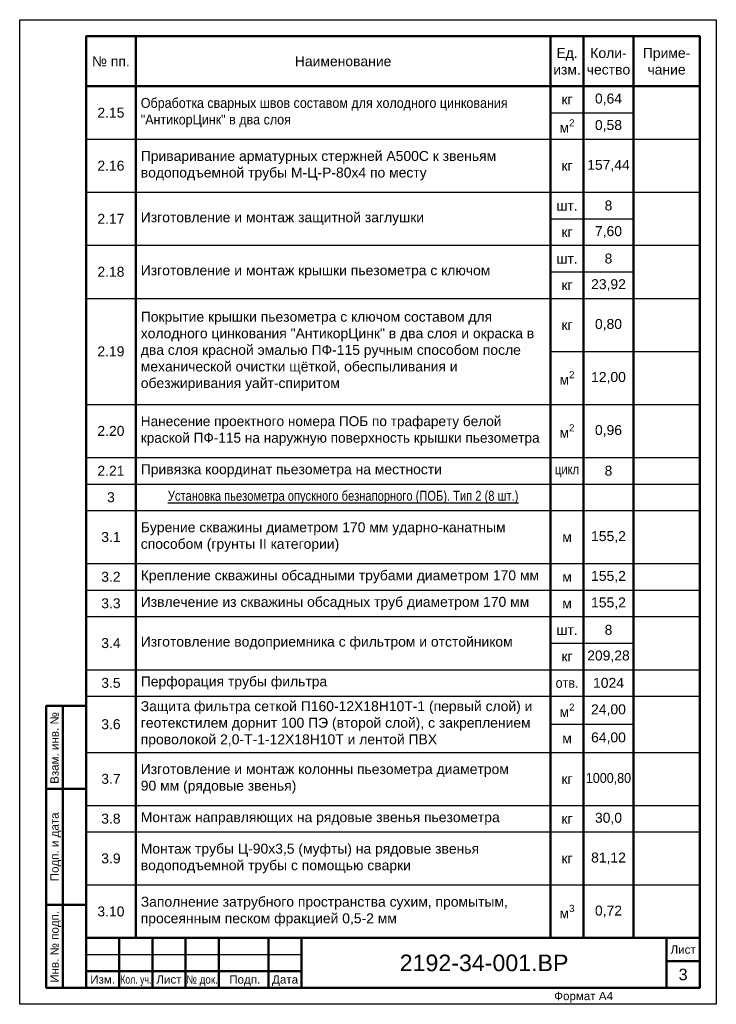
# Paper-space layout '3' of a CAD drawing. Header units: millimetres. Extents: x 45 to 255, y -5 to 292.
import ezdxf
from ezdxf.enums import TextEntityAlignment as Align

# ---------------------------------------------------------------- set-up
doc = ezdxf.new("R2010")
doc.units = ezdxf.units.MM
doc.layers.add('ГТО-2 Рамка и штамп', color=7, linetype='Continuous', lineweight=25)
doc.layers.add('ОКИАиМ_Рамка и штамп', color=7, linetype='Continuous', lineweight=25)
doc.styles.add('Arial', font='arial.ttf')
doc.styles.add('ГТО-2', font='arial.ttf')
doc.styles.add('ОКИАиМ', font='arial.ttf')

# ---------------------------------------------------------------- blocks, each defined once
blk = doc.blocks.new('*U4')
at = {"layer": 'ОКИАиМ_Рамка и штамп', "lineweight": 50}
for p, q in [((-197, 5), (-197, 90)), ((-202, 65), (-190, 65)), ((-202, 30), (-190, 30)), ((-180, 20), (-180, 5)), ((-170, 20), (-170, 5)), ((-160, 20), (-160, 5)), ((-150, 20), (-150, 5)), ((-135, 20), (-135, 5)), ((-125, 20), (-125, 5)), ((-15, 20), (-15, 5)), ((-5, 13), (-15, 13)), ((-190, 10), (-125, 10))]:
    blk.add_line(p, q, dxfattribs=at)
at = {"layer": 'ОКИАиМ_Рамка и штамп', "lineweight": 25}
blk.add_line((-190, 15), (-125, 15), dxfattribs=at)
blk.add_lwpolyline([(0, 0), (-210, 0), (-210, 297), (0, 297)], close=True, dxfattribs=at)
at = {"layer": 'ОКИАиМ_Рамка и штамп', "lineweight": 50}
for points in [[(-5, 5), (-190, 5), (-190, 292), (-5, 292)], [(-190, 5), (-202, 5), (-202, 90), (-190, 90)], [(-190, 5), (-5, 5), (-5, 20), (-190, 20)]]:
    blk.add_lwpolyline(points, close=True, dxfattribs=at)
at = {"layer": 'ОКИАиМ_Рамка и штамп', "style": 'ОКИАиМ'}
for s, p in [('Взам. инв. №', (-199.5, 66.5)), ('Инв. № подп.', (-199.5, 6.5))]:
    blk.add_text(s, height=2.5, rotation=90, dxfattribs=at).set_placement(p, align=Align.MIDDLE_LEFT)
blk.add_text('Подп. и дата', height=2.5, rotation=90, dxfattribs=at).set_placement((-199.5, 47.5), align=Align.MIDDLE_CENTER)
blk.add_text('Лист', height=2.5, dxfattribs=at).set_placement((-10, 16.5), align=Align.MIDDLE_CENTER)
for s, p in [('Изм.', (-188.74, 8.75)), ('Лист', (-168.79, 8.75)), ('Подп.', (-146.83, 8.75)), ('Дата', (-133.92, 8.75))]:
    blk.add_text(s, height=2.5, dxfattribs=at).set_placement(p, align=Align.TOP_LEFT)
for s, width, p in [('Кол. уч.', 0.75, (-179.68, 8.75)), ('№ док.', 0.85, (-159.76, 8.75))]:
    blk.add_text(s, height=2.5, dxfattribs=dict(at, width=width)).set_placement(p, align=Align.TOP_LEFT)
at = {"layer": 'ОКИАиМ_Рамка и штамп', "style": 'ОКИАиМ', "flags": 8}
for tag, p in [('ИНВНОМЕРВЗАМЕН6', (-193.5, 66.5)), ('ИНВНОМЕР6', (-193.5, 6.5))]:
    blk.add_attdef(tag, text='', height=2.5, rotation=90, dxfattribs=at).set_placement(p, align=Align.MIDDLE_LEFT)
at = {"layer": 'ОКИАиМ_Рамка и штамп', "style": 'ОКИАиМ'}
for tag, height, p in [('ОБОЗНАЧЕНИЕ6.1', 5, (-70, 12.5)), ('ЛИСТ6', 3.5, (-10, 9))]:
    blk.add_attdef(tag, text='', height=height, dxfattribs=at).set_placement(p, align=Align.MIDDLE_CENTER)
blk.add_attdef('ФОРМАТ6', text='', height=2.5, dxfattribs=at).set_placement((-40, 3.75), align=Align.TOP_CENTER)
blk = doc.blocks.new('*T12')
at = {"color": 0, "lineweight": 25, "ltscale": 100, "transparency": 16777216}
for p, q in [((0, 0), (185, 0)), ((150, -24), (165, -24)), ((150, -32), (165, -32)), ((150, -40), (165, -40)), ((150, -80.95), (165, -80.95)), ((150, -120.95), (165, -120.95)), ((150, -136.95), (165, -136.95))]:
    blk.add_line(p, q, dxfattribs=at)
at = {"color": 0, "lineweight": 50, "ltscale": 100, "transparency": 16777216}
for p, q in [((0, 0), (0, -136.95)), ((15, 0), (15, -136.95)), ((140, 0), (140, -8)), ((150, 0), (150, -56)), ((165, 0), (165, -40)), ((185, 0), (185, -136.95)), ((140, -40), (140, -48)), ((140, -56), (140, -72.47)), ((150, -64), (150, -136.95)), ((165, -120.95), (165, -136.95))]:
    blk.add_line(p, q, dxfattribs=at)
at = {"color": 0, "linetype": 'ByBlock', "lineweight": -2, "ltscale": 100, "transparency": 16777216}
for p, q in [((0, -8), (150, -8)), ((0, -24), (150, -24)), ((165, -24), (185, -24)), ((0, -32), (150, -32)), ((165, -32), (185, -32)), ((0, -40), (150, -40)), ((165, -40), (185, -40)), ((140, -48), (165, -48)), ((0, -56), (15, -56)), ((150, -56), (165, -56)), ((0, -64), (185, -64)), ((140, -72.47), (165, -72.47)), ((0, -80.95), (150, -80.95)), ((0, -96.95), (185, -96.95)), ((0, -104.95), (185, -104.95)), ((0, -120.95), (15, -120.95)), ((140, -120.95), (150, -120.95)), ((165, -120.95), (185, -120.95)), ((0, -136.95), (150, -136.95)), ((165, -136.95), (185, -136.95))]:
    blk.add_line(p, q, dxfattribs=at)
at = {"color": 0, "linetype": 'ByBlock', "lineweight": 50, "ltscale": 100, "transparency": 16777216}
for p, q in [((140, -8), (140, -40)), ((165, -40), (165, -120.95)), ((140, -48), (140, -56)), ((150, -56), (150, -64)), ((140, -72.47), (140, -136.95))]:
    blk.add_line(p, q, dxfattribs=at)
at = {"color": 0, "ltscale": 100, "transparency": 16777216}
for p, q in [((150, -8), (185, -8)), ((140, -56), (150, -56)), ((165, -56), (185, -56)), ((165, -80.95), (185, -80.95))]:
    blk.add_line(p, q, dxfattribs=at)
at = {"color": 0, "lineweight": -2, "ltscale": 100, "transparency": 16777216}
for p, q in [((15, -56), (140, -56)), ((15, -120.95), (140, -120.95))]:
    blk.add_line(p, q, dxfattribs=at)
at = {"color": 0, "ltscale": 100, "transparency": 16777216, "char_height": 3}
for s, insert, width, attachment_point, style in [('3', (7.5, -4), 12, 5, 'ГТО-2'), ('{\\W0.8;\\LУстановка пьезометра опускного безнапорного (ПОБ). Тип 2 (8 шт.)}', (77.5, -4), 122, 5, 'ГТО-2'), ('3.1', (7.5, -16), 12, 5, 'ГТО-2'), ('{\\C256;Бурение скважины диаметром 170 мм ударно-канатным способом (грунты II категории)}', (16.5, -16), 122, 4, 'Arial'), ('155,2', (157.5, -16), 12, 5, 'ГТО-2'), ('\\A1;м', (145, -16), 7, 5, 'ГТО-2'), ('{\\C256;Крепление скважины обсадными трубами диаметром 170 мм }', (16.5, -28), 122, 4, 'Arial'), ('3.2', (7.5, -28), 12, 5, 'ГТО-2'), ('155,2', (157.5, -28), 12, 5, 'ГТО-2'), ('\\A1;м', (145, -28), 7, 5, 'ГТО-2'), ('3.3', (7.5, -36), 12, 5, 'ГТО-2'), ('{\\C256;Извлечение из скважины обсадных труб диаметром 170 мм}', (16.5, -36), 122, 4, 'Arial'), ('\\A1;м', (145, -36), 7, 5, 'ГТО-2'), ('155,2', (157.5, -36), 12, 5, 'ГТО-2'), ('шт.', (145, -44), 7, 5, 'ГТО-2'), ('8', (157.5, -44), 15, 5, 'ГТО-2'), ('3.4', (7.5, -48), 12, 5, 'ГТО-2'), ('Изготовление водоприемника с фильтром и отстойником', (16.5, -48), 122, 4, 'ГТО-2'), ('209,28', (157.5, -52), 15, 5, 'ГТО-2'), ('кг', (145, -52), 7, 5, 'ГТО-2'), ('3.5', (7.5, -60), 12, 5, 'ГТО-2'), ('{\\C256;Перфорация трубы фильтра}', (16.5, -60), 122, 4, 'Arial'), ('{\\W0.9;отв.}', (145, -60), 7, 5, 'ГТО-2'), ('1024', (157.5, -60), 15, 5, 'ГТО-2'), ('{\\C256;Защита фильтра сеткой П160-12Х18Н10Т-1 (первый слой) и геотекстилем дорнит 100 ПЭ (второй слой), с закреплением проволокой 2,0-Т-1-12Х18Н10Т и лентой ПВХ }', (16.5, -72.47), 122, 4, 'Arial'), ('\\A1;м{\\H0.7x;\\S2^ ;}', (145, -68.24), 7, 5, 'ГТО-2'), ('24,00', (157.5, -68.24), 15, 5, 'ГТО-2'), ('3.6', (7.5, -72.47), 12, 5, 'ГТО-2'), ('\\A1;м', (145, -76.71), 7, 5, 'ГТО-2'), ('64,00', (157.5, -76.71), 12, 5, 'ГТО-2'), ('{\\C256;Изготовление и монтаж колонны пьезометра диаметром 90\\~мм (рядовые звенья)}', (16.5, -88.95), 122, 4, 'Arial'), ('3.7', (7.5, -88.95), 12, 5, 'ГТО-2'), ('кг', (145, -88.95), 7, 5, 'ГТО-2'), ('{\\W0.9;1000,80}', (157.5, -88.95), 15, 5, 'ГТО-2'), ('3.8', (7.5, -100.95), 12, 5, 'ГТО-2'), ('{\\C256;Монтаж направляющих на рядовые звенья пьезометра}', (16.5, -100.95), 122, 4, 'Arial'), ('кг', (145, -100.95), 7, 5, 'ГТО-2'), ('30,0', (157.5, -100.95), 15, 5, 'ГТО-2'), ('{\\C256;Монтаж} трубы Ц-90х3,5 (муфты) на рядовые звенья водоподъемной трубы с помощью сварки ', (16.5, -112.95), 122, 4, 'Arial'), ('3.9', (7.5, -112.95), 12, 5, 'ГТО-2'), ('кг', (145, -112.95), 7, 5, 'ГТО-2'), ('81,12', (157.5, -112.95), 15, 5, 'ГТО-2'), ('{\\C256;Заполнение затрубного пространства сухим, промытым, просеянным песком фракцией 0,5-2 мм}', (16.5, -128.95), 122, 4, 'Arial'), ('3.10', (7.5, -128.95), 12, 5, 'ГТО-2'), ('\\A1;м{\\H0.7x;\\S3^ ;}', (145, -128.95), 7, 5, 'ГТО-2'), ('0,72', (157.5, -128.95), 12, 5, 'ГТО-2')]:
    blk.add_mtext(s, dxfattribs=dict(at, insert=insert, width=width, attachment_point=attachment_point, style=style))
blk = doc.blocks.new('*T17')
at = {"color": 0, "linetype": 'ByBlock', "lineweight": -2, "ltscale": 100, "transparency": 16777216}
for p, q in [((0, 0), (185, 0)), ((140, -23), (165, -23)), ((140, -31), (150, -31)), ((0, -47), (185, -47)), ((140, -55), (165, -55)), ((140, -71), (165, -71)), ((0, -127), (15, -127))]:
    blk.add_line(p, q, dxfattribs=at)
at = {"color": 0, "lineweight": 50, "ltscale": 100, "transparency": 16777216}
for p, q in [((0, 0), (0, -15)), ((15, 0), (15, -15)), ((140, 0), (140, -15)), ((150, 0), (150, -15)), ((165, 0), (165, -15)), ((185, 0), (185, -15)), ((0, -15), (185, -15)), ((0, -15), (0, -135)), ((15, -15), (15, -135)), ((150, -15), (150, -135)), ((185, -15), (185, -135)), ((140, -47), (140, -55)), ((140, -63), (140, -71)), ((165, -95), (165, -135)), ((140, -111), (140, -135))]:
    blk.add_line(p, q, dxfattribs=at)
at = {"color": 0, "linetype": 'ByBlock', "lineweight": 50, "ltscale": 100, "transparency": 16777216}
for p, q in [((140, -15), (140, -47)), ((165, -15), (165, -95)), ((140, -55), (140, -63)), ((140, -71), (140, -111))]:
    blk.add_line(p, q, dxfattribs=at)
at = {"color": 0, "ltscale": 100, "transparency": 16777216}
for p, q in [((0, -31), (15, -31)), ((165, -31), (185, -31)), ((0, -63), (15, -63)), ((165, -63), (185, -63)), ((0, -79), (15, -79)), ((165, -79), (185, -79)), ((165, -95), (185, -95)), ((0, -111), (15, -111)), ((165, -111), (185, -111))]:
    blk.add_line(p, q, dxfattribs=at)
at = {"color": 0, "lineweight": -2, "ltscale": 100, "transparency": 16777216}
for p, q in [((15, -31), (140, -31)), ((15, -111), (140, -111))]:
    blk.add_line(p, q, dxfattribs=at)
at = {"color": 0, "lineweight": 25, "ltscale": 100, "transparency": 16777216}
for p, q in [((150, -31), (165, -31)), ((15, -63), (165, -63)), ((15, -79), (165, -79)), ((140, -95), (165, -95)), ((140, -111), (150, -111)), ((150, -111), (165, -111)), ((15, -127), (185, -127)), ((0, -135), (185, -135))]:
    blk.add_line(p, q, dxfattribs=at)
at = {"color": 0, "ltscale": 100, "transparency": 16777216, "char_height": 3}
for s, insert, width, attachment_point, style in [('№ пп.', (7.5, -7.5), 12, 5, 'ГТО-2'), ('Наименование', (77.5, -7.5), 122, 5, 'ГТО-2'), ('Ед.\\Pизм.', (145, -7.5), 10, 5, 'ГТО-2'), ('Коли-\\Pчество', (157.5, -7.5), 15, 5, 'ГТО-2'), ('Приме-\\Pчание', (175, -7.5), 17, 5, 'ГТО-2'), ('0,64', (157.5, -19), 15, 5, 'ГТО-2'), ('{\\W0.9;Обработка сварных швов составом для холодного цинкования "АнтикорЦинк" в два слоя}', (16.5, -23), 122, 4, 'ГТО-2'), ('кг', (145, -19), 7, 5, 'ГТО-2'), ('2.15', (7.5, -23), 12, 5, 'ГТО-2'), ('\\A1;м{\\H0.7x;\\S2^ ;}', (145, -27), 7, 5, 'ГТО-2'), ('0,58', (157.5, -27), 12, 5, 'ГТО-2'), ('Приваривание арматурных стержней А500С к {\\C256;звеньям водоподъемной трубы }М-Ц-Р-80х4 по месту', (16.5, -39), 122, 4, 'ГТО-2'), ('2.16', (7.5, -39), 12, 5, 'ГТО-2'), ('кг', (145, -39), 7, 5, 'ГТО-2'), ('157,44', (157.5, -39), 13, 5, 'ГТО-2'), ('шт.', (145, -51), 7, 5, 'ГТО-2'), ('8', (157.5, -51), 15, 5, 'ГТО-2'), ('2.17', (7.5, -55), 12, 5, 'ГТО-2'), ('Изготовление и монтаж защитной заглушки', (16.5, -55), 122, 4, 'ГТО-2'), ('кг', (145, -59), 7, 5, 'ГТО-2'), ('7,60', (157.5, -59), 15, 5, 'ГТО-2'), ('8', (157.5, -67), 15, 5, 'ГТО-2'), ('шт.', (145, -67), 7, 5, 'ГТО-2'), ('2.18', (7.5, -71), 12, 5, 'ГТО-2'), ('Изготовление и монтаж крышки пьезометра с ключом ', (16.5, -71), 122, 4, 'ГТО-2'), ('кг', (145, -75), 7, 5, 'ГТО-2'), ('23,92', (157.5, -75), 15, 5, 'ГТО-2'), ('{\\C256;Покрытие }крышки пьезометра с ключом{\\C256; }составом для холодного цинкования "АнтикорЦинк"{\\C256; в два слоя и окраска в два слоя красной эмалью ПФ-115 ручным способом после механической очистки щёткой, обеспыливания и обезжиривания уайт-спиритом}', (16.5, -95), 122, 4, 'Arial'), ('кг', (145, -87), 7, 5, 'ГТО-2'), ('0,80', (157.5, -87), 15, 5, 'ГТО-2'), ('2.19', (7.5, -95), 12, 5, 'ГТО-2'), ('\\A1;м{\\H0.7x;\\S2^ ;}', (145, -103), 7, 5, 'ГТО-2'), ('12,00', (157.5, -103), 12, 5, 'ГТО-2'), ('{\\W0.98;Нанесение проектного номера ПОБ по трафарету белой краской ПФ-115 на наружную поверхность крышки пьезометра}', (16.5, -119), 122, 4, 'ГТО-2'), ('2.20', (7.5, -119), 12, 5, 'ГТО-2'), ('\\A1;м{\\H0.7x;\\S2^ ;}', (145, -119), 7, 5, 'ГТО-2'), ('0,96', (157.5, -119), 12, 5, 'ГТО-2'), ('2.21', (7.5, -131), 12, 5, 'ГТО-2'), ('{\\C256;Привязка координат пьезометра на местности}', (16.5, -131), 122, 4, 'Arial'), ('{\\W0.8;цикл}', (145, -131), 7, 5, 'ГТО-2'), ('8', (157.5, -131), 12, 5, 'ГТО-2')]:
    blk.add_mtext(s, dxfattribs=dict(at, insert=insert, width=width, attachment_point=attachment_point, style=style))

psp = doc.layouts.new('3')

# ---------------------------------------------------------------- block references
for name, p in [('*T17', (64.63, 287.04)), ('*T12', (64.63, 152.04))]:
    psp.add_blockref(name, p)
at = {"layer": 'ГТО-2 Рамка и штамп'}
psp.add_blockref('*U4', (254.63, -4.9), dxfattribs=at).add_auto_attribs({'ОБОЗНАЧЕНИЕ6.1': '2192-34-001.ВР', 'ФОРМАТ6': 'Формат А4', 'ЛИСТ6': '3'})

doc.saveas('drawing.dxf')
